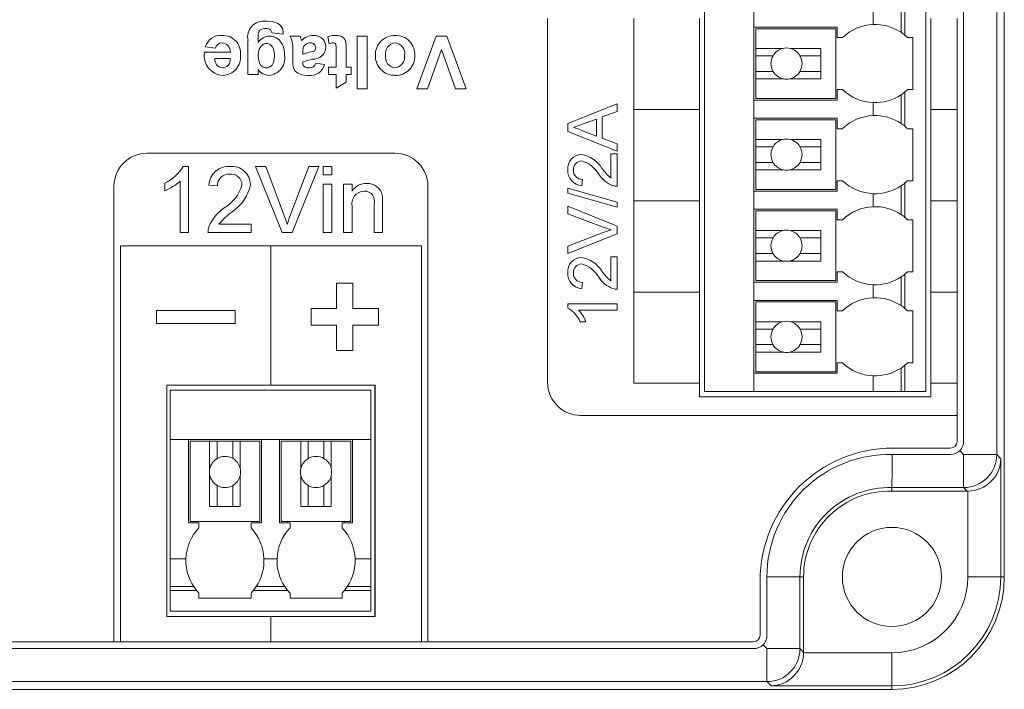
# Model space of a CAD drawing. Header units: inches. Extents: x 0.3 to 10.6, y 0.4 to 8.2.
# Tile 4 of 7: x 2.7 to 4.2, y 4.6 to 5.6. Entities that reach past the tile are written whole.
import ezdxf

# ---------------------------------------------------------------- set-up
doc = ezdxf.new("R2010")
doc.units = ezdxf.units.IN
doc.header["$MEASUREMENT"] = 0

msp = doc.modelspace()

# ---------------------------------------------------------------- linework, layer by layer
at = {"color": 7, "linetype": 'Continuous', "lineweight": 15}
for p, q in [((4.1589, 4.7393), (4.1589, 6.4293)), ((4.1474, 4.9245), (4.1474, 6.2442)), ((4.0974, 6.2242), (4.0974, 4.9445)), ((3.7054, 5.0199), (3.7054, 6.1498)), ((4.0401, 5.0199), (4.0401, 6.1498)), ((4.0027, 5.6065), (4.0027, 5.5632)), ((4.0086, 5.6109), (4.0086, 5.5588)), ((3.7802, 5.5986), (3.7802, 5.5711)), ((3.9606, 5.5947), (3.9606, 5.575)), ((3.4679, 5.5843), (3.4679, 5.0338)), ((3.5984, 5.4463), (3.5984, 5.5843)), ((3.6979, 5.4463), (3.6979, 5.5843)), ((4.0479, 5.5843), (4.0479, 5.4463)), ((4.0874, 5.4463), (4.0874, 5.5843)), ((3.0679, 5.5607), (3.0505, 5.5627)), ((3.0782, 5.5576), (3.0936, 5.5576)), ((3.1797, 5.5576), (3.1951, 5.5576)), ((3.1797, 5.4776), (3.1797, 5.5576)), ((3.1951, 5.5576), (3.1951, 5.4776)), ((3.27, 5.4776), (3.2995, 5.5576)), ((3.2995, 5.5576), (3.3153, 5.5576)), ((3.3153, 5.5576), (3.3449, 5.4776)), ((3.9062, 5.5711), (3.7802, 5.5711)), ((3.7802, 5.5711), (3.7802, 5.4608)), ((3.783, 5.5687), (3.783, 5.5388)), ((3.9042, 5.5687), (3.783, 5.5687)), ((3.9042, 5.4632), (3.9042, 5.5687)), ((3.9062, 5.5711), (3.9062, 5.5553)), ((3.0146, 5.4992), (3.0146, 5.5509)), ((3.03, 5.5563), (3.03, 5.5479)), ((3.1372, 5.5459), (3.1356, 5.5566)), ((3.9062, 5.5553), (3.9141, 5.5553)), ((4.0204, 5.5553), (4.0125, 5.5553)), ((4.0204, 5.5553), (4.0204, 5.4766)), ((2.949, 5.533), (2.9879, 5.533)), ((2.9654, 5.5392), (2.95, 5.5412)), ((3.0823, 5.5205), (3.0823, 5.5385)), ((3.0977, 5.5328), (3.0977, 5.5299)), ((3.1479, 5.5104), (3.1479, 5.5356)), ((3.1633, 5.5363), (3.1633, 5.5104)), ((3.3074, 5.5371), (3.2863, 5.4776)), ((3.3286, 5.4776), (3.3074, 5.5371)), ((3.783, 5.5388), (3.8236, 5.5388)), ((3.783, 5.5388), (3.783, 5.5278)), ((3.809, 5.5278), (3.783, 5.5278)), ((3.783, 5.5278), (3.783, 5.5042)), ((3.8353, 5.5388), (3.8814, 5.5388)), ((3.8499, 5.5278), (3.8814, 5.5278)), ((3.8814, 5.5388), (3.8814, 5.4928)), ((2.9877, 5.5238), (2.9643, 5.5238)), ((3.0977, 5.5186), (3.0977, 5.5172)), ((3.1172, 5.5166), (3.1305, 5.5145)), ((3.03, 5.4992), (3.0146, 5.4992)), ((3.03, 5.5072), (3.03, 5.4992)), ((3.1366, 5.4992), (3.1366, 5.5104)), ((3.1366, 5.5104), (3.1479, 5.5104)), ((3.1479, 5.4992), (3.1366, 5.4992)), ((3.1479, 5.4786), (3.1479, 5.4992)), ((3.1633, 5.5104), (3.1705, 5.5104)), ((3.1705, 5.4992), (3.1633, 5.4992)), ((3.1633, 5.4992), (3.1633, 5.4879)), ((3.1705, 5.5104), (3.1705, 5.4992)), ((3.783, 5.5042), (3.783, 5.4928)), ((3.8089, 5.5042), (3.783, 5.5042)), ((3.8814, 5.5042), (3.8499, 5.5042)), ((3.1633, 5.4879), (3.1479, 5.4786)), ((3.783, 5.4928), (3.783, 5.4632)), ((3.8249, 5.4928), (3.783, 5.4928)), ((3.8814, 5.4928), (3.834, 5.4928)), ((3.1951, 5.4776), (3.1797, 5.4776)), ((3.2863, 5.4776), (3.27, 5.4776)), ((3.3449, 5.4776), (3.3286, 5.4776)), ((3.9062, 5.4766), (3.9062, 5.4608)), ((3.9062, 5.4766), (3.9141, 5.4766)), ((4.0027, 5.4688), (4.0027, 5.4254)), ((4.0086, 5.4731), (4.0086, 5.421)), ((4.0125, 5.4766), (4.0204, 5.4766)), ((3.4984, 5.4252), (3.5734, 5.4549)), ((3.5734, 5.4549), (3.5734, 5.4437)), ((3.7802, 5.4608), (3.7802, 5.4333)), ((3.7802, 5.4608), (3.9062, 5.4608)), ((3.783, 5.4632), (3.9042, 5.4632)), ((3.9606, 5.457), (3.9606, 5.4372)), ((3.5734, 5.4437), (3.5504, 5.4352)), ((3.6979, 5.4463), (3.5984, 5.4463)), ((3.5984, 5.3083), (3.5984, 5.4463)), ((3.6979, 5.3083), (3.6979, 5.4463)), ((4.0874, 5.4463), (4.0479, 5.4463)), ((4.0479, 5.4463), (4.0479, 5.3083)), ((4.0874, 5.3083), (4.0874, 5.4463)), ((3.4984, 5.4132), (3.4984, 5.4252)), ((3.5071, 5.4192), (3.522, 5.4247)), ((3.5417, 5.432), (3.522, 5.4247)), ((3.5417, 5.4064), (3.5417, 5.432)), ((3.5504, 5.4352), (3.5504, 5.4032)), ((3.9062, 5.4333), (3.7802, 5.4333)), ((3.7802, 5.4333), (3.7802, 5.323)), ((3.9042, 5.4309), (3.783, 5.4309)), ((3.783, 5.4309), (3.783, 5.401)), ((3.9042, 5.3254), (3.9042, 5.4309)), ((3.9062, 5.4333), (3.9062, 5.4175)), ((3.5734, 5.3834), (3.4984, 5.4132)), ((3.5209, 5.4141), (3.5417, 5.4064)), ((3.9062, 5.4175), (3.9141, 5.4175)), ((4.0204, 5.4175), (4.0125, 5.4175)), ((4.0204, 5.4175), (4.0204, 5.3388)), ((3.5504, 5.4032), (3.5734, 5.3947)), ((3.5734, 5.3947), (3.5734, 5.3834)), ((3.783, 5.401), (3.8236, 5.401)), ((3.783, 5.401), (3.783, 5.39)), ((3.8353, 5.401), (3.8814, 5.401)), ((3.8814, 5.401), (3.8814, 5.355)), ((3.2369, 5.3803), (2.8619, 5.3803)), ((3.5638, 5.3426), (3.5638, 5.3793)), ((3.5638, 5.3793), (3.5734, 5.3793)), ((3.5734, 5.3793), (3.5734, 5.3302)), ((3.809, 5.39), (3.783, 5.39)), ((3.783, 5.39), (3.783, 5.3664)), ((3.8499, 5.39), (3.8814, 5.39)), ((3.8089, 5.3664), (3.783, 5.3664)), ((3.783, 5.3664), (3.783, 5.355)), ((3.8814, 5.3664), (3.8499, 5.3664)), ((2.9247, 5.3603), (2.9164, 5.3603)), ((2.9247, 5.2603), (2.9247, 5.3603)), ((3.0261, 5.3603), (3.0664, 5.2603)), ((3.0414, 5.3603), (3.0261, 5.3603)), ((3.0686, 5.2887), (3.0414, 5.3603)), ((3.1067, 5.3603), (3.0795, 5.2887)), ((3.0817, 5.2603), (3.122, 5.3603)), ((3.122, 5.3603), (3.1067, 5.3603)), ((3.1285, 5.3475), (3.1285, 5.3603)), ((3.1285, 5.3603), (3.1414, 5.3603)), ((3.1414, 5.3603), (3.1414, 5.3475)), ((3.8249, 5.355), (3.783, 5.355)), ((3.783, 5.355), (3.783, 5.3254)), ((3.8814, 5.355), (3.834, 5.355)), ((2.8888, 5.3353), (2.8888, 5.3235)), ((2.9119, 5.3383), (2.9119, 5.2603)), ((3.1414, 5.3475), (3.1285, 5.3475)), ((3.1285, 5.2603), (3.1285, 5.3334)), ((3.1285, 5.3334), (3.1414, 5.3334)), ((3.1414, 5.3334), (3.1414, 5.2603)), ((3.1593, 5.3334), (3.1593, 5.2603)), ((3.1721, 5.3334), (3.1593, 5.3334)), ((3.1721, 5.3232), (3.1721, 5.3334)), ((3.5205, 5.3408), (3.5196, 5.3312)), ((3.9062, 5.3388), (3.9062, 5.323)), ((3.9062, 5.3388), (3.9141, 5.3388)), ((4.0086, 5.3353), (4.0086, 5.2832)), ((4.0125, 5.3388), (4.0204, 5.3388)), ((2.8119, 5.3303), (2.8119, 4.6413)), ((2.9555, 5.3321), (2.9683, 5.3309)), ((3.2869, 4.6413), (3.2869, 5.3303)), ((3.4984, 5.3276), (3.5734, 5.3065)), ((3.4984, 5.3197), (3.4984, 5.3276)), ((3.5734, 5.2985), (3.4984, 5.3197)), ((3.7802, 5.323), (3.7802, 5.2955)), ((3.7802, 5.323), (3.9062, 5.323)), ((3.783, 5.3254), (3.9042, 5.3254)), ((3.9606, 5.3192), (3.9606, 5.2994)), ((4.0027, 5.331), (4.0027, 5.2876)), ((3.2055, 5.304), (3.2055, 5.2603)), ((3.2183, 5.2603), (3.2183, 5.3051)), ((3.5734, 5.3065), (3.5734, 5.2985)), ((3.5984, 5.1703), (3.5984, 5.3083)), ((3.5984, 5.3083), (3.6979, 5.3083)), ((3.6979, 5.1703), (3.6979, 5.3083)), ((4.0479, 5.3083), (4.0479, 5.1703)), ((4.0874, 5.3083), (4.0479, 5.3083)), ((4.0874, 5.1703), (4.0874, 5.3083)), ((3.1721, 5.2603), (3.1721, 5.2995)), ((3.4984, 5.2889), (3.4984, 5.3004)), ((3.4984, 5.3004), (3.5734, 5.2701)), ((3.5522, 5.2685), (3.4984, 5.2889)), ((3.9062, 5.2955), (3.7802, 5.2955)), ((3.7802, 5.2955), (3.7802, 5.1852)), ((3.783, 5.2931), (3.783, 5.2633)), ((3.9042, 5.2931), (3.783, 5.2931)), ((3.9042, 5.1876), (3.9042, 5.2931)), ((3.9062, 5.2955), (3.9062, 5.2797)), ((3.9062, 5.2797), (3.9141, 5.2797)), ((4.0204, 5.2797), (4.0125, 5.2797)), ((4.0204, 5.2797), (4.0204, 5.201)), ((2.9119, 5.2603), (2.9247, 5.2603)), ((2.9542, 5.2603), (3.0196, 5.2603)), ((3.0196, 5.2732), (2.9706, 5.2732)), ((3.0196, 5.2603), (3.0196, 5.2732)), ((3.0664, 5.2603), (3.0817, 5.2603)), ((3.1414, 5.2603), (3.1285, 5.2603)), ((3.1593, 5.2603), (3.1721, 5.2603)), ((3.2055, 5.2603), (3.2183, 5.2603)), ((3.4984, 5.2399), (3.5522, 5.2603)), ((3.5734, 5.2701), (3.5734, 5.2586)), ((3.783, 5.2633), (3.8236, 5.2633)), ((3.783, 5.2633), (3.783, 5.2522)), ((3.8353, 5.2633), (3.8814, 5.2633)), ((3.8814, 5.2633), (3.8814, 5.2172)), ((3.5734, 5.2586), (3.4984, 5.2284)), ((3.809, 5.2522), (3.783, 5.2522)), ((3.783, 5.2522), (3.783, 5.2286)), ((3.8499, 5.2522), (3.8814, 5.2522)), ((2.8219, 5.2403), (2.8219, 4.6413)), ((3.0494, 5.2403), (2.8219, 5.2403)), ((3.0494, 5.2403), (3.0494, 5.0293)), ((3.2769, 5.2403), (3.0494, 5.2403)), ((3.2769, 4.6413), (3.2769, 5.2403)), ((3.4984, 5.2284), (3.4984, 5.2399)), ((3.5638, 5.2235), (3.5734, 5.2235)), ((3.5638, 5.1868), (3.5638, 5.2235)), ((3.5734, 5.2235), (3.5734, 5.1745)), ((3.8089, 5.2286), (3.783, 5.2286)), ((3.783, 5.2286), (3.783, 5.2172)), ((3.783, 5.2172), (3.783, 5.1876)), ((3.8249, 5.2172), (3.783, 5.2172)), ((3.8814, 5.2172), (3.834, 5.2172)), ((3.8814, 5.2286), (3.8499, 5.2286)), ((3.9062, 5.201), (3.9062, 5.1852)), ((3.9062, 5.201), (3.9141, 5.201)), ((4.0125, 5.201), (4.0204, 5.201)), ((3.5205, 5.1851), (3.5196, 5.1754)), ((3.7802, 5.1852), (3.7802, 5.1577)), ((3.7802, 5.1852), (3.9062, 5.1852)), ((3.783, 5.1876), (3.9042, 5.1876)), ((4.0027, 5.1932), (4.0027, 5.1498)), ((4.0086, 5.1975), (4.0086, 5.1454)), ((3.1484, 5.1452), (3.1484, 5.1836)), ((3.1484, 5.1836), (3.1734, 5.1836)), ((3.1734, 5.1836), (3.1734, 5.1452)), ((3.6979, 5.1703), (3.5984, 5.1703)), ((3.5984, 5.0323), (3.5984, 5.1703)), ((3.6979, 5.0323), (3.6979, 5.1703)), ((3.9606, 5.1814), (3.9606, 5.1616)), ((4.0874, 5.1703), (4.0479, 5.1703)), ((4.0479, 5.1703), (4.0479, 5.0323)), ((4.0874, 5.0323), (4.0874, 5.1703)), ((3.9062, 5.1577), (3.7802, 5.1577)), ((3.7802, 5.1577), (3.7802, 5.0475)), ((3.783, 5.1553), (3.783, 5.1254)), ((3.9042, 5.1553), (3.783, 5.1553)), ((3.9042, 5.0498), (3.9042, 5.1553)), ((3.9062, 5.1577), (3.9062, 5.1419)), ((2.8761, 5.123), (2.8761, 5.1422)), ((2.8761, 5.1422), (2.9953, 5.1422)), ((2.9953, 5.1422), (2.9953, 5.123)), ((3.11, 5.1202), (3.11, 5.1452)), ((3.11, 5.1452), (3.1484, 5.1452)), ((3.1734, 5.1452), (3.2119, 5.1452)), ((3.2119, 5.1452), (3.2119, 5.1202)), ((3.4984, 5.1524), (3.4984, 5.1462)), ((3.4984, 5.1524), (3.5734, 5.1524)), ((3.515, 5.1427), (3.5734, 5.1427)), ((3.5734, 5.1427), (3.5734, 5.1524)), ((3.9062, 5.1419), (3.9141, 5.1419)), ((4.0204, 5.1419), (4.0125, 5.1419)), ((4.0204, 5.1419), (4.0204, 5.0632)), ((3.5172, 5.1254), (3.526, 5.1254)), ((3.783, 5.1254), (3.8234, 5.1254)), ((3.783, 5.1254), (3.783, 5.1144)), ((3.8355, 5.1254), (3.8814, 5.1254)), ((3.8814, 5.1254), (3.8814, 5.0793)), ((2.9953, 5.123), (2.8761, 5.123)), ((3.1484, 5.1202), (3.11, 5.1202)), ((3.1484, 5.0817), (3.1484, 5.1202)), ((3.1734, 5.1202), (3.1734, 5.0817)), ((3.2119, 5.1202), (3.1734, 5.1202)), ((3.809, 5.1144), (3.783, 5.1144)), ((3.783, 5.1144), (3.783, 5.0908)), ((3.8499, 5.1144), (3.8814, 5.1144)), ((3.1734, 5.0817), (3.1484, 5.0817)), ((3.783, 5.0908), (3.783, 5.0793)), ((3.809, 5.0908), (3.783, 5.0908)), ((3.8814, 5.0908), (3.8499, 5.0908)), ((3.783, 5.0793), (3.783, 5.0498)), ((3.8251, 5.0793), (3.783, 5.0793)), ((3.8814, 5.0793), (3.8337, 5.0793)), ((3.9062, 5.0475), (3.9062, 5.0632)), ((3.9062, 5.0632), (3.9141, 5.0632)), ((4.0027, 5.0554), (4.0027, 5.0199)), ((4.0086, 5.0597), (4.0086, 5.0199)), ((4.0125, 5.0632), (4.0204, 5.0632)), ((3.7802, 5.0475), (3.7802, 5.0199)), ((3.9062, 5.0475), (3.7802, 5.0475)), ((3.783, 5.0498), (3.9042, 5.0498)), ((3.9606, 5.0436), (3.9606, 5.0199)), ((2.8919, 4.6793), (2.8919, 5.0293)), ((2.8919, 5.0293), (3.0494, 5.0293)), ((2.8971, 5.0221), (3.2003, 5.0221)), ((2.8971, 5.0221), (2.8971, 4.9473)), ((3.0494, 5.0293), (3.2069, 5.0293)), ((3.2003, 5.0221), (3.2003, 4.9473)), ((3.2064, 5.0293), (3.2064, 4.6793)), ((3.2069, 5.0293), (3.2069, 4.6793)), ((3.6979, 5.0323), (3.5984, 5.0323)), ((3.6979, 5.0118), (3.6979, 5.0323)), ((4.0479, 5.0323), (4.0874, 5.0323)), ((4.0479, 5.0323), (4.0479, 5.0118)), ((4.0874, 4.9838), (4.0874, 5.0323)), ((4.0479, 5.0118), (3.6979, 5.0118)), ((3.7054, 5.0199), (3.7802, 5.0199)), ((3.7802, 5.0199), (3.9606, 5.0199)), ((3.9606, 5.0199), (4.0027, 5.0199)), ((4.0027, 5.0199), (4.0086, 5.0199)), ((4.0086, 5.0199), (4.0401, 5.0199)), ((3.5179, 4.9838), (4.0874, 4.9838)), ((4.0874, 4.9443), (4.0874, 4.9838)), ((2.9247, 4.9473), (2.8971, 4.9473)), ((2.8971, 4.9473), (2.8971, 4.7669)), ((2.9247, 4.8213), (2.9247, 4.9473)), ((3.0349, 4.9473), (2.9247, 4.9473)), ((3.0625, 4.9473), (3.0349, 4.9473)), ((3.0349, 4.8213), (3.0349, 4.9473)), ((3.0625, 4.9473), (3.0625, 4.8213)), ((3.1727, 4.9473), (3.0625, 4.9473)), ((3.1727, 4.9473), (3.1727, 4.8213)), ((3.2003, 4.9473), (3.1727, 4.9473)), ((3.2003, 4.9473), (3.2003, 4.7669)), ((2.9271, 4.9445), (2.9271, 4.8233)), ((2.9566, 4.9445), (2.9271, 4.9445)), ((2.9566, 4.9024), (2.9566, 4.9445)), ((2.968, 4.9445), (2.9566, 4.9445)), ((2.968, 4.9185), (2.968, 4.9445)), ((2.9916, 4.9445), (2.968, 4.9445)), ((2.9916, 4.9185), (2.9916, 4.9445)), ((3.0027, 4.9445), (2.9916, 4.9445)), ((3.0027, 4.9445), (3.0027, 4.9041)), ((3.0326, 4.9445), (3.0027, 4.9445)), ((3.0326, 4.8233), (3.0326, 4.9445)), ((3.0649, 4.9445), (3.0649, 4.8233)), ((3.0944, 4.9445), (3.0649, 4.9445)), ((3.0944, 4.9026), (3.0944, 4.9445)), ((3.1059, 4.9445), (3.0944, 4.9445)), ((3.1059, 4.9186), (3.1059, 4.9445)), ((3.1295, 4.9445), (3.1059, 4.9445)), ((3.1295, 4.9185), (3.1295, 4.9445)), ((3.1405, 4.9445), (3.1295, 4.9445)), ((3.1405, 4.9445), (3.1405, 4.9039)), ((3.1704, 4.9445), (3.1405, 4.9445)), ((3.1704, 4.8233), (3.1704, 4.9445)), ((3.9904, 4.9343), (4.0774, 4.9343)), ((4.0774, 4.9245), (3.9895, 4.9245)), ((4.0974, 4.8745), (4.0974, 4.9245)), ((4.0974, 4.9245), (4.1474, 4.9245)), ((4.1474, 4.9245), (4.1537, 4.9182)), ((4.1537, 4.9182), (4.1537, 4.7393)), ((2.9566, 4.8461), (2.9566, 4.8938)), ((3.0027, 4.892), (3.0027, 4.8461)), ((3.0944, 4.8461), (3.0944, 4.8935)), ((3.1405, 4.8922), (3.1405, 4.8461)), ((2.968, 4.8461), (2.968, 4.8776)), ((2.9916, 4.8776), (2.9916, 4.8461)), ((3.1059, 4.8461), (3.1059, 4.8776)), ((3.1295, 4.8776), (3.1295, 4.8461)), ((3.9888, 4.8745), (4.0974, 4.8745)), ((4.0974, 4.8745), (4.1028, 4.869)), ((4.1028, 4.869), (3.9887, 4.869)), ((4.1037, 4.869), (4.1037, 4.7393)), ((3.0027, 4.8461), (2.9566, 4.8461)), ((3.1405, 4.8461), (3.0944, 4.8461)), ((2.9247, 4.8213), (2.9405, 4.8213)), ((2.9271, 4.8233), (3.0326, 4.8233)), ((2.9405, 4.8213), (2.9405, 4.8134)), ((3.0349, 4.8213), (3.0192, 4.8213)), ((3.0192, 4.8213), (3.0192, 4.8134)), ((3.0782, 4.8213), (3.0625, 4.8213)), ((3.0649, 4.8233), (3.1704, 4.8233)), ((3.0782, 4.8213), (3.0782, 4.8134)), ((3.157, 4.8134), (3.157, 4.8213)), ((3.157, 4.8213), (3.1727, 4.8213)), ((2.9208, 4.7669), (2.8971, 4.7669)), ((2.8971, 4.7669), (2.8971, 4.7248)), ((3.0586, 4.7669), (3.0388, 4.7669)), ((3.2003, 4.7669), (3.1766, 4.7669)), ((3.2003, 4.7669), (3.2003, 4.7248)), ((3.7998, 4.7394), (3.8498, 4.7394)), ((3.7998, 4.7394), (3.7998, 4.6509)), ((3.8498, 4.6309), (3.8498, 4.7394)), ((3.8552, 4.7394), (3.8498, 4.7394)), ((3.8552, 4.7394), (3.8552, 4.6254)), ((4.1037, 4.7393), (4.1537, 4.7393)), ((4.1537, 4.7393), (4.1589, 4.7393)), ((2.9326, 4.7248), (2.8971, 4.7248)), ((2.8971, 4.7248), (2.8971, 4.7189)), ((3.0704, 4.7248), (3.027, 4.7248)), ((3.1648, 4.7248), (3.2003, 4.7248)), ((3.2003, 4.7248), (3.2003, 4.7189)), ((3.7894, 4.6513), (3.7894, 4.7333)), ((2.937, 4.7189), (2.8971, 4.7189)), ((2.8971, 4.7189), (2.8971, 4.6874)), ((2.9405, 4.715), (2.9405, 4.7071)), ((3.0192, 4.7071), (3.0192, 4.715)), ((3.0748, 4.7189), (3.0227, 4.7189)), ((3.0782, 4.715), (3.0782, 4.7071)), ((3.157, 4.7071), (3.157, 4.715)), ((3.2003, 4.7189), (3.1605, 4.7189)), ((3.2003, 4.7189), (3.2003, 4.6874)), ((3.0192, 4.7071), (2.9405, 4.7071)), ((3.157, 4.7071), (3.0782, 4.7071)), ((3.0494, 4.6793), (2.8919, 4.6793)), ((2.8971, 4.6874), (3.2003, 4.6874)), ((3.0494, 4.6793), (3.0494, 4.6413)), ((3.2069, 4.6793), (3.0494, 4.6793)), ((2.3184, 4.6413), (2.8119, 4.6413)), ((2.8119, 4.6413), (2.8219, 4.6413)), ((2.8219, 4.6413), (3.0494, 4.6413)), ((3.0494, 4.6413), (3.2769, 4.6413)), ((3.2769, 4.6413), (3.2869, 4.6413)), ((3.2869, 4.6413), (3.7794, 4.6413)), ((3.7939, 4.6367), (3.7998, 4.6309)), ((3.7798, 4.6309), (2.3178, 4.6309)), ((3.7998, 4.6309), (3.8498, 4.6309)), ((3.7998, 4.5809), (3.7998, 4.6309)), ((3.8552, 4.6254), (3.8498, 4.6309)), ((3.9889, 4.6246), (3.8552, 4.6246)), ((3.9889, 4.5746), (3.9889, 4.6246)), ((2.2978, 4.5809), (3.7998, 4.5809)), ((3.8061, 4.5746), (3.7998, 4.5809)), ((3.9889, 4.5746), (3.8061, 4.5746)), ((3.9889, 4.5693), (3.9889, 4.5746)), ((2.1089, 4.5693), (3.9889, 4.5693))]:
    msp.add_line(p, q, dxfattribs=at)
at = {"color": 7, "linetype": 'Continuous', "lineweight": 15, "flags": 128}
for points in [[(3.0415, 5.5802), (3.0435, 5.5801), (3.0515, 5.5794), (3.0592, 5.577), (3.0636, 5.5737), (3.0666, 5.5692), (3.0679, 5.564), (3.068, 5.5625)], [(3.03, 5.528), (3.03, 5.53), (3.0316, 5.538), (3.0339, 5.542), (3.0375, 5.545), (3.0408, 5.5462), (3.0428, 5.5463)], [(3.0428, 5.5463), (3.0448, 5.5461), (3.0481, 5.5448), (3.0511, 5.5419), (3.0531, 5.5382), (3.0545, 5.5308), (3.0546, 5.5276)], [(3.1479, 5.5356), (3.1479, 5.5376), (3.1479, 5.5416), (3.1477, 5.544), (3.1473, 5.5452), (3.1466, 5.5462), (3.1455, 5.547), (3.1443, 5.5473), (3.1435, 5.5474)], [(3.0425, 5.5094), (3.0405, 5.5096), (3.0369, 5.5109), (3.0342, 5.5132), (3.032, 5.5166), (3.0303, 5.523), (3.03, 5.528)], [(3.0546, 5.5276), (3.0546, 5.5256), (3.0532, 5.5177), (3.0511, 5.5138), (3.0477, 5.5108), (3.0446, 5.5096), (3.0425, 5.5094)], [(3.106, 5.4981), (3.104, 5.4981), (3.0961, 5.499), (3.0898, 5.5013), (3.0859, 5.5044), (3.0838, 5.5078), (3.0826, 5.514), (3.0823, 5.5205)], [(3.0977, 5.5172), (3.0978, 5.5152), (3.0986, 5.5126), (3.0996, 5.5113), (3.101, 5.5104), (3.104, 5.5096), (3.1076, 5.5094)], [(4.0974, 4.9245), (4.0954, 4.9264), (4.0935, 4.9284), (4.0915, 4.9303)]]:
    msp.add_lwpolyline(points, dxfattribs=at)
at = {"color": 7, "linetype": 'Continuous', "lineweight": 15}
msp.add_circle((3.9889, 4.7393), 0.075, dxfattribs=at)
for centre, radius, start, end in [((3.0384, 5.556), 0.0243, 82.6061, 192.2908), ((3.9633, 5.5037), 0.0714, 92.1736, 133.6028), ((3.9633, 5.5037), 0.0714, 56.5006, 92.1738), ((2.974, 5.5335), 0.0252, 87.1592, 162.1478), ((2.9765, 5.5313), 0.0273, 39.6293, 92.7507), ((3.0545, 5.5574), 0.0246, 166.2923, 182.703), ((3.0483, 5.5357), 0.022, 92.5692, 146.3125), ((3.0377, 5.561), 0.00738, 124.1229, 162.1372), ((3.0413, 5.5513), 0.0176, 87.5776, 116.1997), ((3.0427, 5.5582), 0.0107, 56.7258, 93.5515), ((3.0474, 5.5372), 0.0204, 30.9341, 90.286), ((3.044, 5.5626), 0.00647, 1.477, 45.1704), ((2.9968, 5.5635), 0.0712, 357.7642, 359.2471), ((3.0464, 5.5408), 0.036, 356.3522, 27.8701), ((3.0232, 5.534), 0.0742, 14.5857, 18.5377), ((3.1138, 5.5336), 0.0251, 90.936, 136.6734), ((3.1147, 5.5408), 0.0178, 0.8789, 94.1785), ((3.1475, 5.5233), 0.0354, 89.1369, 109.547), ((3.1494, 5.5451), 0.0136, 9.8065, 95.881), ((3.2366, 5.5294), 0.0292, 89.0782, 182.2964), ((3.2384, 5.53), 0.0286, 355.0807, 92.506), ((3.9633, 5.5037), 0.0714, 50.6184, 56.5007), ((3.9633, 5.5037), 0.0714, 46.3972, 50.6184), ((2.9753, 5.5372), 0.0102, 90.5531, 168.9115), ((2.9746, 5.534), 0.0134, 355.627, 87.3218), ((2.9703, 5.5301), 0.0331, 357.7399, 34.3453), ((3.035, 5.5295), 0.035, 357.9352, 31.3756), ((3.118, 5.5581), 0.0236, 193.2515, 198.1383), ((3.1071, 5.5373), 0.00925, 125.7784, 163.1462), ((3.1093, 5.5349), 0.0125, 90.7431, 127.6722), ((3.1095, 5.5397), 0.00765, 0.8325, 92.8247), ((3.1451, 5.5259), 0.0215, 94.257, 111.7743), ((3.0909, 5.5386), 0.0724, 358.1789, 6.9585), ((3.2392, 5.5309), 0.0166, 97.1977, 189.0164), ((3.2356, 5.5312), 0.0162, 349.9438, 84.4129), ((2.9779, 5.5276), 0.0295, 169.3903, 267.4848), ((2.9756, 5.526), 0.0279, 272.1233, 5.866), ((3.0441, 5.5242), 0.0262, 275.6488, 8.9019), ((3.1281, 5.534), 0.0304, 168.7538, 182.2317), ((3.1736, 5.2963), 0.2457, 103.967, 108.0111), ((3.1131, 5.5419), 0.0195, 267.0329, 357.6619), ((3.1111, 5.5398), 0.0061, 302.5441, 359.8342), ((3.2363, 5.5271), 0.0289, 177.6854, 271.7319), ((3.2387, 5.5255), 0.0161, 169.9371, 264.5004), ((3.2351, 5.5259), 0.0166, 276.9415, 8.7018), ((3.2382, 5.5269), 0.0288, 268.121, 1.3821), ((3.8294, 5.516), 0.0236, 149.8543, 209.8546), ((3.8294, 5.516), 0.0236, 104.3345, 149.8543), ((3.8294, 5.516), 0.0236, 75.6655, 104.3345), ((3.8294, 5.516), 0.0236, 30.1457, 75.6655), ((3.8294, 5.516), 0.0236, 330.1454, 30.1457), ((2.9772, 5.5223), 0.0129, 173.3899, 264.489), ((2.976, 5.5204), 0.011, 269.6141, 319.5357), ((2.9726, 5.5227), 0.0151, 321.3168, 4.0848), ((3.1283, 5.4329), 0.091, 100.2289, 109.6339), ((3.1091, 5.5199), 0.022, 261.9039, 345.8221), ((3.1081, 5.5187), 0.0093, 266.7617, 346.9168), ((3.0467, 5.5181), 0.02, 213.1169, 269.9548), ((3.8294, 5.516), 0.0236, 209.8546, 258.8527), ((3.8294, 5.516), 0.0236, 281.1473, 330.1454), ((3.8294, 5.516), 0.0236, 258.8527, 281.1473), ((3.9633, 5.5283), 0.0714, 226.3972, 267.8264), ((3.9633, 5.5283), 0.0714, 267.8261, 303.4995), ((3.9633, 5.5283), 0.0714, 303.4993, 309.3816), ((3.9633, 5.5283), 0.0714, 309.3816, 313.6028), ((3.9633, 5.3659), 0.0714, 92.1736, 133.6028), ((3.9633, 5.3659), 0.0714, 56.5006, 92.1738), ((3.9633, 5.3659), 0.0714, 50.6184, 56.5007), ((3.4947, 5.3645), 0.0561, 62.1338, 77.2726), ((3.9633, 5.3659), 0.0714, 46.3972, 50.6184), ((3.8294, 5.3782), 0.0236, 104.3345, 149.8543), ((3.8294, 5.3782), 0.0236, 75.6655, 104.3345), ((3.8294, 5.3782), 0.0236, 30.1457, 75.6655), ((2.8619, 5.3303), 0.05, 90, 180), ((3.2369, 5.3303), 0.05, 0, 90), ((3.5197, 5.357), 0.0213, 91.3968, 184.8104), ((3.5137, 5.3371), 0.0415, 29.3685, 82.4929), ((3.8294, 5.3782), 0.0236, 149.8543, 209.8546), ((3.8294, 5.3782), 0.0236, 330.1454, 30.1457), ((3.5197, 5.3561), 0.0126, 92.0797, 184.7158), ((3.5079, 5.3269), 0.0433, 29.9678, 74.7806), ((3.8294, 5.3782), 0.0236, 209.8546, 258.8527), ((3.8294, 5.3782), 0.0236, 281.1473, 330.1454), ((2.8638, 5.3908), 0.0609, 294.2921, 329.957), ((2.9851, 5.3308), 0.0296, 85.2535, 177.442), ((2.9858, 5.3313), 0.0175, 85.3872, 181.5031), ((2.9889, 5.3323), 0.0166, 1.0478, 95.7476), ((2.9902, 5.3324), 0.0281, 0.7096, 95.4976), ((3.5212, 5.354), 0.0228, 176.7465, 265.949), ((3.5203, 5.3541), 0.0133, 175.9105, 270.9797), ((3.5831, 5.3733), 0.0452, 213.3091, 248.7552), ((3.6329, 5.4209), 0.1044, 217.3962, 228.6045), ((3.8294, 5.3782), 0.0236, 258.8527, 281.1473), ((2.8595, 5.3948), 0.0771, 292.3452, 312.8028), ((3.1936, 5.309), 0.0257, 88.1861, 146.3789), ((3.1958, 5.3124), 0.0223, 11.9259, 93.5793), ((3.9633, 5.3905), 0.0714, 226.3972, 267.8264), ((3.9633, 5.3905), 0.0714, 303.4993, 309.3816), ((3.9633, 5.3905), 0.0714, 309.3816, 313.6028), ((2.9498, 5.3477), 0.0577, 299.9315, 344.8168), ((2.9562, 5.3448), 0.0632, 302.8697, 348.9917), ((3.1914, 5.3035), 0.0197, 91.6443, 191.6905), ((3.1907, 5.3079), 0.0153, 345.242, 89.4488), ((3.5729, 5.3492), 0.0189, 251.1593, 271.6784), ((3.9633, 5.3905), 0.0714, 267.826, 303.4995), ((3.1397, 5.3067), 0.0786, 358.7815, 7.5357), ((3.018, 5.2423), 0.0681, 125.4101, 156.6543), ((3.057, 5.2005), 0.1129, 126.0833, 139.9174), ((2.8596, 5.2086), 0.2238, 16.5917, 20.9593), ((3.275, 5.2139), 0.2093, 159.0841, 163.7477), ((3.9633, 5.2281), 0.0714, 92.1736, 133.6028), ((3.9633, 5.2281), 0.0714, 56.5007, 92.1738), ((3.9633, 5.2281), 0.0714, 50.6184, 56.5007), ((3.9633, 5.2281), 0.0714, 46.3972, 50.6184), ((2.9797, 5.261), 0.0256, 161.2861, 181.5515), ((3.6085, 5.4159), 0.1578, 249.0963, 253.7355), ((3.6097, 5.111), 0.16, 106.4841, 111.0666), ((3.8294, 5.2404), 0.0236, 104.3345, 149.8543), ((3.8294, 5.2404), 0.0236, 75.6655, 104.3345), ((3.8294, 5.2404), 0.0236, 30.1457, 75.6655), ((3.8294, 5.2404), 0.0236, 149.8543, 209.8546), ((3.8294, 5.2404), 0.0236, 330.1454, 30.1457), ((3.5197, 5.2013), 0.0213, 91.3966, 184.8106), ((3.5137, 5.1814), 0.0415, 29.3685, 82.4928), ((3.8294, 5.2404), 0.0236, 209.8546, 258.8527), ((3.8294, 5.2404), 0.0236, 258.8527, 281.1473), ((3.8294, 5.2404), 0.0236, 281.1473, 330.1454), ((3.5212, 5.1982), 0.0228, 176.7465, 265.949), ((3.5197, 5.2003), 0.0126, 92.0797, 184.7157), ((3.5203, 5.1983), 0.0133, 175.9105, 270.9797), ((3.5079, 5.1711), 0.0433, 29.9678, 74.7806), ((3.6329, 5.2652), 0.1044, 217.3962, 228.6048), ((3.9633, 5.2527), 0.0714, 226.3972, 267.8264), ((3.9633, 5.2527), 0.0714, 309.3816, 313.6028), ((3.5831, 5.2176), 0.0452, 213.3091, 248.7552), ((3.9633, 5.2527), 0.0714, 267.8261, 303.4995), ((3.9633, 5.2527), 0.0714, 303.4993, 309.3816), ((3.5729, 5.1934), 0.0189, 251.1593, 271.6784), ((3.9633, 5.0903), 0.0714, 92.1736, 133.6028), ((3.9633, 5.0903), 0.0714, 56.5005, 92.1738), ((3.4771, 5.108), 0.0437, 23.4909, 60.7581), ((3.4738, 5.1043), 0.0563, 22.0711, 43.077), ((3.9633, 5.0903), 0.0714, 50.6184, 56.5007), ((3.9633, 5.0903), 0.0714, 46.3972, 50.6184), ((3.8294, 5.1026), 0.0236, 104.8351, 150), ((3.8294, 5.1026), 0.0236, 75.1649, 104.8351), ((3.8294, 5.1026), 0.0236, 30, 75.1649), ((3.8294, 5.1026), 0.0236, 150, 210), ((3.8294, 5.1026), 0.0236, 330, 30), ((3.8294, 5.1026), 0.0236, 210, 259.5247), ((3.8294, 5.1026), 0.0236, 280.4753, 330), ((3.8294, 5.1026), 0.0236, 259.5247, 280.4753), ((3.9633, 5.1149), 0.0714, 226.3972, 267.8264), ((3.9633, 5.1149), 0.0714, 267.8264, 303.4992), ((3.9633, 5.1149), 0.0714, 303.4993, 309.3816), ((3.9633, 5.1149), 0.0714, 309.3816, 313.6028), ((3.5179, 5.0338), 0.05, 180, 270), ((3.9904, 4.7333), 0.201, 90, 180), ((4.0774, 4.9443), 0.01, 270, 0), ((4.0774, 4.9445), 0.02, 315.0008, 359.999), ((2.9798, 4.8981), 0.0236, 120, 169.5247), ((2.9798, 4.8981), 0.0236, 60, 120), ((2.9798, 4.8981), 0.0236, 14.8351, 60), ((3.1176, 4.8981), 0.0236, 119.8546, 168.8527), ((3.1176, 4.8981), 0.0236, 59.8543, 119.8546), ((3.1176, 4.8981), 0.0236, 14.3345, 59.8543), ((3.9849, 4.7394), 0.1851, 88.5743, 180), ((4.0774, 4.9445), 0.02, 269.9998, 315.0002), ((4.0974, 4.9245), 0.05, 270.0204, 359.9796), ((2.9798, 4.8981), 0.0236, 169.5247, 190.4753), ((2.9798, 4.8981), 0.0236, 345.1649, 14.8351), ((3.1176, 4.8981), 0.0236, 168.8527, 191.1473), ((3.1176, 4.8981), 0.0236, 345.6655, 14.3345), ((2.9798, 4.8981), 0.0236, 190.4753, 240), ((2.9798, 4.8981), 0.0236, 300, 345.1649), ((3.1176, 4.8981), 0.0236, 191.1473, 240.1454), ((3.1176, 4.8981), 0.0236, 300.1457, 345.6655), ((2.9798, 4.8981), 0.0236, 240, 300), ((3.1176, 4.8981), 0.0236, 240.1454, 300.1457), ((3.9849, 4.7394), 0.1351, 88.3312, 180), ((3.9849, 4.7394), 0.1297, 88.2965, 180), ((2.9921, 4.7642), 0.0714, 136.3972, 177.8264), ((2.9675, 4.7642), 0.0714, 2.1736, 43.6028), ((3.1299, 4.7642), 0.0714, 136.3972, 177.8264), ((3.1053, 4.7642), 0.0714, 2.1736, 43.6028), ((2.9921, 4.7642), 0.0714, 177.8262, 213.4993), ((2.9675, 4.7642), 0.0714, 326.5008, 2.1737), ((3.1299, 4.7642), 0.0714, 177.8262, 213.4993), ((3.1053, 4.7642), 0.0714, 326.5008, 2.1737), ((3.9889, 4.7393), 0.1648, 270, 0), ((3.9889, 4.7393), 0.17, 270, 0), ((2.9921, 4.7642), 0.0714, 213.4993, 219.3816), ((2.9675, 4.7642), 0.0714, 320.6184, 326.5007), ((3.1299, 4.7642), 0.0714, 213.4993, 219.3816), ((3.1053, 4.7642), 0.0714, 320.6184, 326.5007), ((2.9921, 4.7642), 0.0714, 219.3816, 223.6028), ((2.9675, 4.7642), 0.0714, 316.3972, 320.6184), ((3.1299, 4.7642), 0.0714, 219.3816, 223.6028), ((3.1053, 4.7642), 0.0714, 316.3972, 320.6184), ((3.7794, 4.6513), 0.01, 270, 0), ((3.7798, 4.6509), 0.02, 314.9996, 0.0004), ((3.7798, 4.6509), 0.02, 270.0008, 314.9991), ((3.7998, 4.6309), 0.05, 270.0205, 359.9795)]:
    msp.add_arc(centre, radius, start, end, dxfattribs=at)
for centre, major_axis, start_param, end_param in [((4.1037, 4.9182), (0.0464, 0.0192), 4.32834, 5.881683), ((3.8061, 4.6246), (0.0192, 0.0464), 3.543095, 5.096438)]:
    msp.add_ellipse(centre, major_axis=major_axis, ratio=0.975619, start_param=start_param, end_param=end_param, dxfattribs=at)
msp.add_open_spline([(3.9895, 4.9245), (3.9895, 4.9229), (3.9894, 4.9199), (3.9894, 4.9155), (3.9893, 4.9112), (3.9893, 4.9072), (3.9892, 4.9034), (3.9892, 4.8998), (3.9892, 4.8964), (3.9891, 4.8934), (3.9891, 4.8905), (3.989, 4.888), (3.989, 4.8857), (3.989, 4.8837), (3.989, 4.8819), (3.9889, 4.8803), (3.9889, 4.8789), (3.9889, 4.8778), (3.9889, 4.8769), (3.9889, 4.8761), (3.9888, 4.8755), (3.9888, 4.8751), (3.9888, 4.8747), (3.9888, 4.8745), (3.9888, 4.8745), (3.9888, 4.8745)], degree=3, knots=[0, 0, 0, 0, 0.058956, 0.116506, 0.172648, 0.227384, 0.280713, 0.332635, 0.38315, 0.432258, 0.479959, 0.526253, 0.571139, 0.614618, 0.65669, 0.697355, 0.736612, 0.774462, 0.810904, 0.845939, 0.879566, 0.911786, 0.942598, 0.972003, 1, 1, 1, 1], dxfattribs=at)
for points in [[(3.9887, 4.869), (3.9888, 4.8709), (3.9888, 4.8727), (3.9888, 4.8745)], [(4.1028, 4.869), (4.1031, 4.869), (4.1034, 4.869), (4.1037, 4.869)], [(4.1037, 4.7393), (4.1037, 4.676), (4.0523, 4.6246), (3.9889, 4.6246)], [(3.8552, 4.6246), (3.8552, 4.6249), (3.8552, 4.6251), (3.8552, 4.6254)]]:
    msp.add_open_spline(points, degree=3, dxfattribs=at)

doc.saveas('drawing.dxf')
